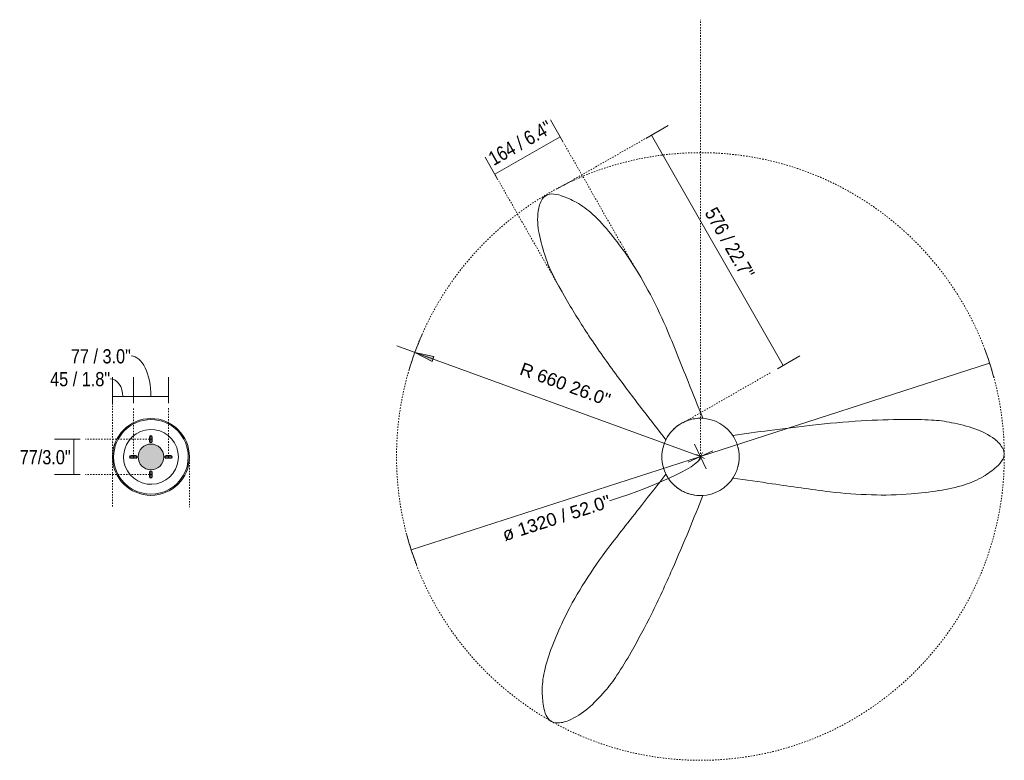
# Model space of a CAD drawing. Header units: millimetres. Extents: x 5689 to 11902, y -2762 to 7544.
# Tile 3 of 3: x 9763 to 11902, y 5935 to 7544. Entities that reach past the tile are written whole.
import ezdxf

# ---------------------------------------------------------------- set-up
doc = ezdxf.new("R2010")
doc.units = ezdxf.units.MM
doc.linetypes.add('Dash', pattern=[6, 3, -3])
doc.linetypes.add('Punto', pattern=[4.7625, 0, -4.7625])
doc.layers.add('A-ANNO-DIMS', color=7, linetype='Dash', lineweight=9, true_color=0xd2d2d2)
for name, color, linetype, lineweight in [('A-ANNO-DIMS-14', 7, 'Continuous', 9), ('A-DETL-GENF', 7, 'Continuous', 9), ('E-ELEC-FIXT', 7, 'Continuous', 9), ('E-LITE-EQPM', 7, 'Continuous', 20)]:
    doc.layers.add(name, color=color, linetype=linetype, lineweight=lineweight)
doc.layers.add('NPLT', color=7, linetype='Punto', lineweight=9, true_color=0xffffff, plot=False)
doc.styles.add('Arial', font='arial.ttf', dxfattribs={"height": 28})
doc.styles.add('Arial Narrow', font='ARIALN.TTF', dxfattribs={"height": 30.8})
doc.dimstyles.new('Diameter_-_3mm_Arial', dxfattribs={"dimscale": 304.8, "dimtxt": 28.567263, "dimasz": 0, "dimexe": 0.110236, "dimexo": 0, "dimgap": 0.068898, "dimtad": 1, "dimjust": 3, "dimdec": 0, "dimzin": 0, "dimdsep": 46, "dimtxsty": 'Arial', "dimblk1": 'NONE', "dimblk2": 'NONE', "dimsah": 1, "dimcen": 0.09, "dimadec": 0, "dimazin": 0, "dimtfac": 1, "dimtdec": 4, "dimtix": 1, "dimtmove": 0, "dimatfit": 2, "dimfxl": 1, "dimtvp": 1, "dimtolj": 1, "dimtzin": 0, "dimarcsym": 2})
doc.dimstyles.new('FARO_-_2_2mm_Arial_Narrow_mm_Inch_Left_H', dxfattribs={"dimscale": 304.8, "dimtxt": 31.521674, "dimasz": 0, "dimexe": 0.137795, "dimexo": 0.0625, "dimgap": 0.022966, "dimtad": 3, "dimtih": 1, "dimtoh": 1, "dimdec": 0, "dimzin": 0, "dimdsep": 46, "dimtxsty": 'Arial Narrow', "dimblk1": 'NONE', "dimblk2": 'NONE', "dimsah": 1, "dimcen": 0.09, "dimadec": 0, "dimazin": 0, "dimtfac": 1, "dimtdec": 4, "dimtix": 1, "dimtmove": 0, "dimatfit": 3, "dimfxl": 0.045932, "dimfxlon": 1, "dimtvp": 1, "dimtolj": 1, "dimtzin": 0, "dimarcsym": 2})
doc.dimstyles.new('FARO_-_2_2mm_Arial_Narrow_mm_Inch_Right', dxfattribs={"dimscale": 304.8, "dimtxt": 31.521674, "dimasz": 0, "dimexe": 0.137795, "dimexo": 0.0625, "dimgap": 0.022966, "dimtad": 1, "dimdec": 0, "dimzin": 0, "dimdsep": 46, "dimtxsty": 'Arial Narrow', "dimblk1": 'NONE', "dimblk2": 'NONE', "dimsah": 1, "dimcen": 0.09, "dimadec": 0, "dimazin": 0, "dimtfac": 1, "dimtdec": 4, "dimtix": 1, "dimtmove": 1, "dimatfit": 3, "dimfxl": 0.045932, "dimfxlon": 1, "dimtvp": 1, "dimtolj": 1, "dimtzin": 0, "dimarcsym": 2})
doc.dimstyles.new('FARO_-_2_2mm_Arial_Narrow_mm_Inch_Right_1', dxfattribs={"dimscale": 304.8, "dimtxt": 31.521674, "dimasz": 0, "dimexe": 0.137795, "dimexo": 0.0625, "dimgap": 0.022966, "dimtad": 1, "dimdec": 0, "dimzin": 0, "dimdsep": 46, "dimtxsty": 'Arial Narrow', "dimblk1": 'NONE', "dimblk2": 'NONE', "dimsah": 1, "dimcen": 0.09, "dimadec": 0, "dimazin": 0, "dimtfac": 1, "dimtdec": 4, "dimtix": 1, "dimtmove": 0, "dimatfit": 3, "dimfxl": 0.045932, "dimfxlon": 1, "dimtvp": 1, "dimtolj": 1, "dimtzin": 0, "dimarcsym": 2})
doc.dimstyles.new('Radial_-_3mm_Arial', dxfattribs={"dimscale": 304.8, "dimtxt": 28.567263, "dimasz": 0.137795, "dimexe": 0.137795, "dimexo": 0, "dimgap": 0.080381, "dimtad": 1, "dimjust": 3, "dimdec": 0, "dimzin": 0, "dimdsep": 46, "dimtxsty": 'Arial', "dimsah": 1, "dimcen": 0.09, "dimdle": 0.137795, "dimadec": 0, "dimazin": 0, "dimtfac": 1, "dimtdec": 4, "dimtix": 1, "dimtmove": 0, "dimatfit": 2, "dimfxl": 1, "dimtvp": 1, "dimtfill": 1, "dimtolj": 1, "dimtzin": 0, "dimarcsym": 2})

# ---------------------------------------------------------------- blocks, each defined once
blk = doc.blocks.new('33472N - 33472N NIAS Matt nickel ceiling fan with DC motor-603581-Planta_PDF Fixing Holes')
at = {"layer": 'E-ELEC-FIXT', "flags": 128}
for points in [[(0, -59.5), (-10.6, -58.6), (-20.8, -55.8), (-30.3, -51.2), (-38.9, -45), (-46.3, -37.4), (-52.2, -28.6), (-56.5, -18.9), (-58.9, -8.6), (-59.5, 2), (-58.2, 12.5), (-55, 22.7), (-50.1, 32.1), (-43.7, 40.5), (-35.8, 47.6), (-26.8, 53.2), (-16.9, 57.1), (-6.5, 59.2), (0, 59.5)], [(0, 59.5), (10.6, 58.6), (20.8, 55.8), (30.3, 51.2), (38.9, 45), (46.3, 37.4), (52.2, 28.6), (56.5, 18.9), (58.9, 8.6), (59.5, -2), (58.2, -12.5), (55, -22.7), (50.1, -32.1), (43.7, -40.5), (35.8, -47.6), (26.8, -53.2), (16.9, -57.1), (6.5, -59.2), (0, -59.5)]]:
    blk.add_lwpolyline(points, dxfattribs=at)
at = {"layer": 'E-ELEC-FIXT'}
for centre, radius, start, end in [((0, 0), 81.1, 90, 270), ((0, 0), 81.1, 270, 90), ((0, 43.3), 3, 51.7502, 64.6878), ((0, 43.3), 3, 25.8751, 49.3419), ((0, 33.3), 3, 295.3122, 308.2498), ((0, 33.3), 3, 310.6581, 334.1249), ((0, -33.3), 3, 51.7502, 64.6878), ((0, -33.3), 3, 25.8751, 49.3419), ((0, -43.3), 3, 295.3122, 308.2498), ((0, -43.3), 3, 310.6581, 334.1249)]:
    blk.add_arc(centre, radius, start, end, dxfattribs=at)
blk = doc.blocks.new('DIMBLOCK7-Planta_PDF Fixing Holes')
at = {"layer": 'A-ANNO-DIMS-14', "color": 251, "true_color": 0x5b5b5b}
for p, q in [((10009.9, 6711.1), (10009.9, 6767.1)), ((10086.4, 6711.1), (10086.4, 6767.1)), ((10009.9, 6725.1), (10086.4, 6725.1)), ((10009.9, 6725.1), (10009.9, 6711.1)), ((10086.4, 6725.1), (10086.4, 6711.1))]:
    blk.add_line(p, q, dxfattribs=at)
blk.add_ellipse((10004.9, 6725.1), major_axis=(0, 88.3), ratio=0.490049, start_param=4.712389, end_param=6.283185, dxfattribs=at)
at = {"layer": 'A-ANNO-DIMS-14', "color": 0, "insert": (9874.3, 6828.1), "char_height": 30.8, "width": 156.708, "attachment_point": 1, "line_spacing_factor": 0.974696, "style": 'Arial Narrow'}
blk.add_mtext('77 / 3.0"', dxfattribs=at)
blk = doc.blocks.new('_None')
blk = doc.blocks.new('DIMBLOCK8-Planta_PDF Fixing Holes')
at = {"layer": 'A-ANNO-DIMS-14', "color": 251, "true_color": 0x5b5b5b}
for p, q in [((9964.7, 6711.1), (9964.7, 6767.1)), ((10009.9, 6711.1), (10009.9, 6767.1)), ((9964.7, 6725.1), (10009.9, 6725.1)), ((9964.7, 6725.1), (9964.7, 6711.1)), ((10009.9, 6725.1), (10009.9, 6711.1))]:
    blk.add_line(p, q, dxfattribs=at)
blk.add_ellipse((9959.7, 6725.1), major_axis=(0, 38.7), ratio=0.71155, start_param=4.712389, end_param=6.283185, dxfattribs=at)
at = {"layer": 'A-ANNO-DIMS-14', "color": 0, "insert": (9829.2, 6778.5), "char_height": 30.8, "width": 156.708, "attachment_point": 1, "line_spacing_factor": 0.974696, "style": 'Arial Narrow'}
blk.add_mtext('45 / 1.8"', dxfattribs=at)
blk = doc.blocks.new('DIMBLOCK9-Planta_PDF Fixing Holes')
at = {"layer": 'A-ANNO-DIMS-14', "color": 251, "true_color": 0x5b5b5b}
for p, q in [((9894.6, 6632.4), (9838.6, 6632.4)), ((9880.6, 6555.9), (9880.6, 6632.4)), ((9880.6, 6632.4), (9894.6, 6632.4)), ((9894.6, 6555.9), (9838.6, 6555.9)), ((9880.6, 6555.9), (9894.6, 6555.9))]:
    blk.add_line(p, q, dxfattribs=at)
at = {"layer": 'A-ANNO-DIMS-14', "color": 0, "insert": (9763.1, 6608.9), "char_height": 30.8, "width": 132.691, "attachment_point": 1, "line_spacing_factor": 0.974696, "style": 'Arial Narrow'}
blk.add_mtext('77/3.0"', dxfattribs=at)
blk = doc.blocks.new('DIMBLOCK10-Planta_PDF')
at = {"layer": 'A-ANNO-DIMS-14', "color": 8, "true_color": 0x787878}
for p, q in [((11241.5, 6595), (11869.5, 6797.9)), ((11241.5, 6595), (10613.5, 6392)), ((11232.7, 6599.5), (11250.3, 6590.4)), ((11237, 6586.1), (11246, 6603.8))]:
    blk.add_line(p, q, dxfattribs=at)
for start, end in [(14.9903, 20.8241), (194.9903, 200.8241)]:
    blk.add_arc((11241.5, 6595), 660, start, end, dxfattribs=at)
blk.add_ellipse((11034.8, 6528.2), major_axis=(206.7, 66.8), ratio=0.142973, start_param=4.712389, end_param=6.283185, dxfattribs=at)
at = {"layer": 'A-ANNO-DIMS-14', "color": 0, "insert": (10808.3, 6437.4), "char_height": 28, "width": 292.177, "attachment_point": 1, "rotation": 17.9072, "line_spacing_factor": 0.941778, "style": 'Arial'}
blk.add_mtext('ø 1320 / 52.0"', dxfattribs=at)
blk = doc.blocks.new('DIMBLOCK11-Planta_PDF')
at = {"layer": 'A-ANNO-DIMS-14'}
blk.add_hatch(color=256, dxfattribs=at).paths.add_polyline_path([(10621.5, 6821.1), (10659, 6801.5), (10662.8, 6811.9)])
for p, q in [((11241.5, 6595), (10582, 6835.5)), ((10621.5, 6821.1), (10659, 6801.5)), ((10662.8, 6811.9), (10621.5, 6821.1)), ((10659, 6801.5), (10662.8, 6811.9)), ((11229, 6621.9), (11254, 6568)), ((11214.6, 6582.4), (11268.4, 6607.5))]:
    blk.add_line(p, q, dxfattribs=at)
blk.add_arc((11241.5, 6595), 660, 156.3141, 163.6063, dxfattribs=at)
at = {"layer": 'A-ANNO-DIMS-14', "color": 0, "insert": (10856.4, 6800.2), "char_height": 28, "width": 245.239, "attachment_point": 1, "rotation": 339.9602, "line_spacing_factor": 0.941778, "style": 'Arial', "bg_fill": 3, "box_fill_scale": 1.25, "bg_fill_color": 256, "bg_fill_true_color": 13158600, "bg_fill_transparency": 0}
blk.add_mtext('R 660 26.0"', dxfattribs=at)
blk = doc.blocks.new('DIMBLOCK12-Planta_PDF')
at = {"layer": 'A-ANNO-DIMS-14', "color": 251, "true_color": 0x5b5b5b}
for p, q in [((10943.7, 7277.6), (10915.9, 7326.2)), ((10936.7, 7289.7), (10794.7, 7208.6)), ((10936.7, 7289.7), (10943.7, 7277.6)), ((10801.7, 7196.4), (10773.9, 7245.1)), ((10794.7, 7208.6), (10801.7, 7196.4))]:
    blk.add_line(p, q, dxfattribs=at)
at = {"layer": 'A-ANNO-DIMS-14', "color": 0, "insert": (10777.3, 7252.6), "char_height": 30.8, "width": 180.124, "attachment_point": 1, "rotation": 29.7404, "line_spacing_factor": 0.974696, "style": 'Arial Narrow'}
blk.add_mtext('164 / 6.4"', dxfattribs=at)
blk = doc.blocks.new('DIMBLOCK13-Planta_PDF')
at = {"layer": 'A-ANNO-DIMS-14', "color": 251, "true_color": 0x5b5b5b}
for p, q in [((11122.9, 7286.2), (11171.5, 7314)), ((11135.1, 7293.2), (11122.9, 7286.2)), ((11135.1, 7293.2), (11421.1, 6792.6)), ((11408.9, 6785.7), (11457.5, 6813.5)), ((11421.1, 6792.6), (11408.9, 6785.7))]:
    blk.add_line(p, q, dxfattribs=at)
at = {"layer": 'A-ANNO-DIMS-14', "color": 0, "insert": (11276.6, 7139.8), "char_height": 30.8, "width": 203.54, "attachment_point": 1, "rotation": 299.7404, "line_spacing_factor": 0.974696, "style": 'Arial Narrow'}
blk.add_mtext('576 / 22.7"', dxfattribs=at)

msp = doc.modelspace()

# ---------------------------------------------------------------- hatches: boundary and pattern name
at = {"layer": 'A-DETL-GENF', "true_color": 0xc0c0c0}
h = msp.add_hatch(color=9, dxfattribs=at)
h.paths.add_polyline_path([(10048.1, 6547.9), (10048.9, 6548), (10049.6, 6548.3), (10050.3, 6548.7), (10051, 6549.9), (10051, 6550.1), (10051.1, 6550.9), (10051, 6561.6), (10050.7, 6562.4), (10050.3, 6563), (10049.6, 6563.5), (10048.9, 6563.8), (10048.1, 6563.9), (10047.4, 6563.8), (10046.6, 6563.5), (10046, 6563), (10045.5, 6562.4), (10045.2, 6561.4), (10045.1, 6560.9), (10045.2, 6550.1), (10045.5, 6549.4), (10046, 6548.7), (10046.6, 6548.3), (10047.4, 6548)])
h.paths.add_polyline_path([(10048.2, 6566.1), (10055.4, 6567.1), (10062.2, 6569.9), (10068, 6574.3), (10072.4, 6580.1), (10075.2, 6586.9), (10076.2, 6594.1), (10075.2, 6601.4), (10072.4, 6608.1), (10068, 6613.9), (10062.2, 6618.4), (10055.4, 6621.2), (10048.2, 6622.1), (10040.9, 6621.2), (10034.2, 6618.4), (10028.4, 6613.9), (10023.9, 6608.1), (10021.1, 6601.4), (10020.2, 6594.1), (10021.1, 6586.9), (10023.9, 6580.1), (10028.4, 6574.3), (10034.2, 6569.9), (10040.9, 6567.1), (10044.6, 6566.6)])
h.paths.add_polyline_path([(10091.4, 6591.1), (10092.2, 6591.2), (10092.9, 6591.5), (10093.7, 6592.1), (10094, 6592.6), (10094.3, 6593.3), (10094.4, 6594.1), (10094.3, 6594.9), (10094, 6595.6), (10093.5, 6596.2), (10092.9, 6596.7), (10092.2, 6597), (10091.4, 6597.1), (10080.6, 6597), (10079.9, 6596.7), (10079.1, 6596), (10078.8, 6595.6), (10078.5, 6594.9), (10078.4, 6594.1), (10078.5, 6593.3), (10079.2, 6592.1), (10079.3, 6592), (10079.9, 6591.5), (10081.1, 6591.1), (10081.4, 6591.1)])
h.paths.add_polyline_path([(10014.9, 6591.1), (10015.7, 6591.2), (10016.4, 6591.5), (10017.1, 6592.1), (10017.5, 6592.6), (10017.8, 6593.3), (10017.9, 6594.1), (10017.8, 6594.9), (10017.2, 6596), (10017, 6596.2), (10016.4, 6596.7), (10015.4, 6597), (10014.9, 6597.1), (10004.1, 6597), (10003.4, 6596.7), (10002.8, 6596.2), (10002.3, 6595.6), (10002, 6594.9), (10001.9, 6594.1), (10002, 6593.3), (10002.6, 6592.1), (10002.8, 6592), (10003.4, 6591.5), (10004.1, 6591.2), (10004.9, 6591.1), (10008.1, 6591.1)])
h.paths.add_polyline_path([(10048.1, 6624.4), (10048.9, 6624.5), (10049.6, 6624.8), (10050.3, 6625.2), (10050.7, 6625.9), (10051, 6626.7), (10051.1, 6627.4), (10051, 6638.2), (10050.7, 6638.9), (10050.3, 6639.5), (10049.6, 6640), (10048.9, 6640.3), (10048.1, 6640.4), (10047.4, 6640.3), (10046.6, 6640), (10046, 6639.5), (10045.5, 6638.9), (10045.2, 6638.1), (10045.1, 6637.4), (10045.2, 6626.6), (10045.5, 6625.9), (10046, 6625.2), (10046.6, 6624.8), (10047.4, 6624.5)])

# ---------------------------------------------------------------- linework, layer by layer
at = {"layer": 'A-ANNO-DIMS'}
for p, q in [((11241.8, 6595), (11241.8, 7544)), ((11120.6, 7284.9), (10929.6, 7175.8)), ((11098.1, 7007.3), (10945.4, 7274.5)), ((10950, 6936.8), (10803.4, 7193.4)), ((11393.3, 6776.8), (11202.3, 6667.6)), ((9964.7, 6711.3), (9964.7, 6484.7)), ((10009.9, 6594.1), (10009.9, 6700)), ((10086.4, 6595), (10086.4, 6700)), ((10051.2, 6632.4), (9906, 6632.4)), ((10131.7, 6594.1), (10131.7, 6484.7)), ((10051.2, 6555.9), (9906, 6555.9))]:
    msp.add_line(p, q, dxfattribs=at)
msp.add_circle((11241.5, 6595), 660, dxfattribs=at)
at = {"layer": 'E-LITE-EQPM'}
for p, q in [((10045.1, 6637.4), (10045.1, 6627.4)), ((10045.1, 6632.4), (10051.2, 6632.4)), ((10051.2, 6632.4), (10045.1, 6632.4)), ((10048.1, 6624.4), (10048.1, 6640.4)), ((10051.1, 6627.4), (10051.1, 6637.4)), ((10017.9, 6594.1), (10001.9, 6594.1)), ((10014.9, 6597.1), (10004.9, 6597.1)), ((10004.9, 6591.1), (10014.9, 6591.1)), ((10009.9, 6591.1), (10009.9, 6597.1)), ((10078.4, 6594.1), (10094.4, 6594.1)), ((10091.4, 6597.1), (10081.4, 6597.1)), ((10081.4, 6591.1), (10091.4, 6591.1)), ((10086.4, 6591.1), (10086.4, 6597.1)), ((10045.1, 6560.9), (10045.1, 6550.9)), ((10045.2, 6555.9), (10051.2, 6555.9)), ((10045.2, 6555.9), (10051.1, 6555.9)), ((10048.2, 6547.9), (10048.2, 6563.9)), ((10051.1, 6550.9), (10051.1, 6560.9))]:
    msp.add_line(p, q, dxfattribs=at)
for centre, radius, start, end in [((10918.3, 7141.3), 24, 92.0592, 147.9408), ((10916.8, 7096.2), 69.2, 71.1305, 89.3994), ((10948.6, 7122.4), 59.7, 147.9408, 174.4715), ((10875, 6973.9), 198.4, 60.8695, 71.1305), ((10881.6, 6985.7), 184.9, 47.0614, 60.8695), ((11042.6, 7109.4), 154.6, 173.055, 191.2725), ((10738, 6831.5), 395.6, 38.777, 47.0614), ((11239.7, 7148.7), 355.5, 191.2725, 199.7001), ((10394.4, 6555.4), 836.4, 34.5991, 38.777), ((11137, 7101.3), 243.1, 197.3442, 207.6496), ((10469.6, 6607.3), 745, 27.9609, 34.5991), ((11894.3, 7487.8), 1093.3, 207.1722, 210.2612), ((9966, 6340), 1315.1, 24.0391, 27.9609), ((12450, 7812), 1736.7, 210.2612, 213.3539), ((98, 2335.6), 11964, 21.69373, 22.30141), ((12986.2, 8186.7), 2390.6, 213.7886, 216.3518), ((14398.1, 9225.8), 4143.6, 216.3518, 217.6482), ((20340, 10388.3), 9821, 201.69373, 202.19746), ((17431.9, 11566.2), 7975.3, 217.6482, 218.22484), ((10048.2, 6594.1), 83.5, 0, 180), ((11241.8, 6594.1), 84, 86.5479, 153.5812), ((11241.8, 6594.1), 84, 105.7995, 110.6428), ((11241.8, 6594.1), 84, 98.5607, 102.962), ((11241.8, 6594.1), 84, 91.5135, 95.7504), ((11241.8, 6594.1), 84, 31.6, 88.4512), ((11748.8, 4287.2), 2390.6, 93.7886, 96.3518), ((11692.5, 4938.8), 1736.7, 90.2612, 93.3539), ((11689.5, 5582.2), 1093.3, 87.1722, 90.2612), ((11733.5, 6431.3), 243.1, 77.3442, 87.6496), ((11241.8, 6594.1), 84, 137.058, 141.4947), ((11241.8, 6594.1), 84, 129.2669, 134.2588), ((11241.8, 6594.1), 84, 120.0649, 127.208), ((11241.8, 6594.1), 84, 112.8519, 120), ((12452.7, -1252.7), 7975.3, 97.6482, 98.22484), ((11942.8, 2544.9), 4143.6, 96.3518, 97.6482), ((11723.2, 6318.7), 355.5, 71.2725, 79.7001), ((11787.7, 6508.9), 154.6, 53.055, 71.2725), ((10048.1, 6637.4), 3, 0, 180), ((11241.8, 6594.1), 84, 151.6, 180), ((11241.8, 6594.1), 84, 144.2871, 148.5392), ((11241.8, 6594.1), 84, 326.5479, 33.5812), ((11241.8, 6594.1), 84, 24.2871, 28.5392), ((11845.9, 6583.9), 59.7, 27.9408, 54.4715), ((10048.2, 6594.1), 28, 90, 270), ((10048.1, 6627.4), 3, 180, 0), ((10048.2, 6594.1), 28, 270, 90), ((11241.8, 6594.1), 84, 17.058, 21.4947), ((11241.8, 6594.1), 84, 9.3876, 14.2482), ((11877.5, 6600.6), 24, 332.0592, 27.9408), ((10048.2, 6594.1), 83.5, 180, 0), ((10004.9, 6594.1), 3, 90, 270), ((10014.9, 6594.1), 3, 270, 90), ((10081.4, 6594.1), 3, 90, 270), ((10091.4, 6594.1), 3, 270, 90), ((11241.8, 6594.1), 84, 180, 208.4512), ((11241.8, 6594.1), 84, 0.0642, 7.1824), ((11241.8, 6594.1), 84, 352.8764, 0), ((11839.1, 6624.6), 69.2, 311.1305, 329.3994), ((11241.8, 6594.1), 84, 338.5607, 342.962), ((11241.8, 6594.1), 84, 345.8111, 350.5419), ((11754.1, 6721.9), 198.4, 300.8695, 311.1305), ((10048.1, 6560.9), 3, 0, 180), ((10048.1, 6550.9), 3, 180, 0), ((3406.8, 12576.3), 9821, 321.69373, 322.19746), ((11241.8, 6594.1), 84, 206.5479, 273.5812), ((11241.8, 6594.1), 84, 211.5135, 215.7504), ((11241.8, 6594.1), 84, 271.6, 328.4512), ((9978.6, -3182.2), 9821, 81.69373, 82.19746), ((11241.8, 6594.1), 84, 331.5135, 335.7504), ((11761.1, 6710.3), 184.9, 287.0614, 300.8695), ((11241.8, 6594.1), 84, 218.5607, 222.962), ((11241.8, 6594.1), 84, 225.7995, 230.6428), ((11241.8, 6594.1), 84, 232.8519, 240), ((13125.8, 18374.2), 11964, 261.69373, 262.30141), ((11699.3, 6911.7), 395.6, 278.777, 287.0614), ((11241.8, 6594.1), 84, 240.0646, 247.208), ((11241.8, 6594.1), 84, 249.2669, 254.2588), ((3840.8, 9468.8), 7975.3, 337.6482, 338.22484), ((11241.8, 6594.1), 84, 257.058, 261.4947), ((11241.8, 6594.1), 84, 264.2871, 268.5392), ((11659.6, 7826), 1315.1, 264.0391, 267.9609), ((11639.3, 7256.3), 745, 267.9609, 274.5991), ((11632, 7347.4), 836.4, 274.5991, 278.777), ((20501.7, -927.5), 11964, 141.69373, 142.30141), ((7384.6, 8011.7), 4143.6, 336.3518, 337.6482), ((12099.8, 5616.3), 1315.1, 144.0391, 147.9609), ((8990.4, 7308.5), 2390.6, 333.7886, 336.3518), ((11616.5, 5918.8), 745, 147.9609, 154.5991), ((9582.9, 7031.5), 1736.7, 330.2612, 333.3539), ((11699.1, 5879.6), 836.4, 154.5991, 158.777), ((11288.2, 6039.1), 395.6, 158.777, 167.0614), ((10141.6, 6712.3), 1093.3, 327.1722, 330.2612), ((11082.8, 6086.3), 184.9, 167.0614, 180.8695), ((10854.9, 6249.7), 243.1, 317.3442, 327.6496), ((11096.4, 6086.5), 198.4, 180.8695, 191.1305), ((10762.6, 6314.9), 355.5, 311.2725, 319.7001), ((10969.6, 6061.6), 69.2, 191.1305, 209.3994), ((10895.1, 6164), 154.6, 293.055, 311.2725), ((10929.6, 6040.4), 24, 212.0592, 267.9408), ((10930.9, 6076), 59.7, 267.9408, 294.4715)]:
    msp.add_arc(centre, radius, start, end, dxfattribs=at)
at = {"layer": 'NPLT'}
msp.add_line((11107.7, 6658.6), (11103.8, 6658.6), dxfattribs=at)

# ---------------------------------------------------------------- block references
at = {"layer": 'E-ELEC-FIXT', "extrusion": (0, 0, -1), "rotation": 269.9999999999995}
msp.add_blockref('33472N - 33472N NIAS Matt nickel ceiling fan with DC motor-603581-Planta_PDF Fixing Holes', (-10048.2, 6594.1), dxfattribs=at)

# ---------------------------------------------------------------- dimensions: what is measured, and where the dimension line sits
at = {"layer": 'A-ANNO-DIMS', "color": 251, "linetype": 'Continuous', "true_color": 0x5b5b5b}
for base, p1, p2, angle, dimstyle, override, picture, middle in [((10794.7, 7208.6), (10943.7, 7277.6), (10801.7, 7196.4), 29.7404, 'FARO_-_2_2mm_Arial_Narrow_mm_Inch_Right_1', {"dimpost": '<>', "dimfxl": 163.555762}, 'DIMBLOCK12-Planta_PDF', (10852.4, 7272.6)), ((9880.6465, 6632.3604), (9894.6465, 6555.8578), (9894.6465, 6632.3604), 90, 'FARO_-_2_2mm_Arial_Narrow_mm_Inch_Left_H', {"dimpost": '<>', "dimfxl": 76.502645}, 'DIMBLOCK9-Planta_PDF Fixing Holes', (9805.5231, 6594.1091))]:
    dim = msp.add_linear_dim(base=base, p1=p1, p2=p2, angle=angle, dimstyle=dimstyle, override=override, dxfattribs=at)
    dim.commit()
    dim.dimension.update_dxf_attribs({"geometry": picture, "text_midpoint": middle})
for base, p1, p2, override, picture, middle in [((10086.4177, 6725.0543), (10009.8942, 6711.0543), (10086.4177, 6711.0543), {"dimpost": '<>', "dimfxl": 76.52349}, 'DIMBLOCK7-Planta_PDF Fixing Holes', (9952.6501, 6807.607)), ((10009.9, 6725.1), (9964.7, 6711.1), (10009.9, 6711.1), {"dimpost": '<>', "dimfxl": 45.244015}, 'DIMBLOCK8-Planta_PDF Fixing Holes', (9907.5, 6758))]:
    dim = msp.add_linear_dim(base=base, p1=p1, p2=p2, dimstyle='FARO_-_2_2mm_Arial_Narrow_mm_Inch_Right', override=override, dxfattribs=at)
    dim.commit()
    dim.dimension.update_dxf_attribs({"geometry": picture, "text_midpoint": middle, "dimtype": 160})
at = {"layer": 'A-ANNO-DIMS', "color": 8, "linetype": 'Continuous', "true_color": 0x787878}
dim = msp.add_diameter_dim_2p(p1=(11869.5, 6797.9), p2=(10613.5, 6392), dimstyle='Diameter_-_3mm_Arial', override={"dimpost": 'ø<>'}, dxfattribs=at)
dim.commit()
dim.dimension.update_dxf_attribs({"geometry": 'DIMBLOCK10-Planta_PDF', "text_midpoint": (11229.5, 6632.2)})

# ---------------------------------------------------------------- next in the draw order: dimensions: what is measured, and where the dimension line sits
at = {"layer": 'A-ANNO-DIMS', "color": 7, "linetype": 'Continuous'}
dim = msp.add_radius_dim(center=(11241.5, 6595), mpoint=(10621.5, 6821.1), dimstyle='Radial_-_3mm_Arial', override={"dimpost": 'R<>'}, dxfattribs=at)
dim.commit()
dim.dimension.update_dxf_attribs({"geometry": 'DIMBLOCK11-Planta_PDF', "text_midpoint": (10965.8, 6740.7)})

# ---------------------------------------------------------------- next in the draw order: dimensions: what is measured, and where the dimension line sits
at = {"layer": 'A-ANNO-DIMS', "color": 251, "linetype": 'Continuous', "true_color": 0x5b5b5b}
dim = msp.add_linear_dim(base=(11421.1, 6792.6), p1=(11122.9, 7286.2), p2=(11408.9, 6785.7), angle=299.7404, dimstyle='FARO_-_2_2mm_Arial_Narrow_mm_Inch_Right_1', override={"dimpost": '<>', "dimfxl": 576.491871}, dxfattribs=at)
dim.commit()
dim.dimension.update_dxf_attribs({"geometry": 'DIMBLOCK13-Planta_PDF', "text_midpoint": (11301.5, 7056.3)})

doc.saveas('drawing.dxf')
